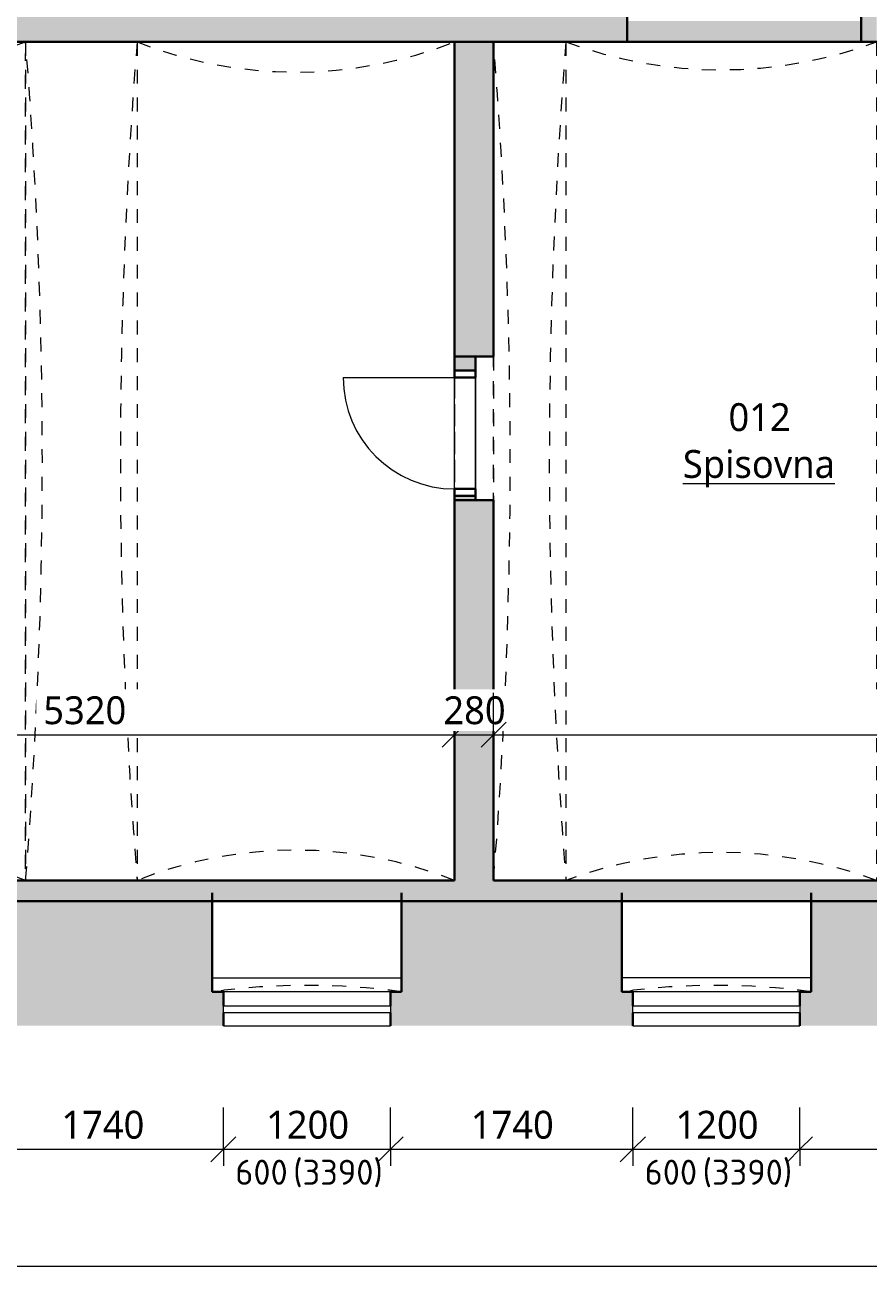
# Model space of a CAD drawing. Header units: metres. Extents: x -2.5 to 41.5, y -3.2 to 29.6.
# Tile 11 of 16: x 24.7 to 30.7, y -1.5 to 7.5. Entities that reach past the tile are written whole.
import ezdxf

# ---------------------------------------------------------------- set-up
doc = ezdxf.new("R2010")
doc.units = ezdxf.units.M
doc.linetypes.add('AV - Carkovana 2mm', pattern=[0.0027, 0.002, -0.0007])
doc.linetypes.add('AV - Cerch_ 1 tecka 2mm', pattern=[0.004, 0.002, -0.001, 0, -0.001])
doc.layers.add('AV-KOTY', color=5, linetype='Continuous', lineweight=13, true_color=0x0000ff)
doc.layers.add('AV-MISTNOSTI', color=5, linetype='Continuous', lineweight=5, true_color=0x0000ff)
for name, color, linetype, lineweight in [('AV-KOTY-100', 7, 'Continuous', 5), ('AV-SRAFY', 7, 'Continuous', 35), ('AV-STAVBA', 7, 'Continuous', 18)]:
    doc.layers.add(name, color=color, linetype=linetype, lineweight=lineweight)
doc.styles.add('ISOCPEUR', font='isocpeur.ttf', dxfattribs={"height": 0.18})
doc.styles.add('Trebuchet MS', font='trebuc.ttf', dxfattribs={"height": 0.2})
doc.styles.add('Trebuchet MS_B', font='trebuc.ttf', dxfattribs={"height": 0.2})
doc.dimstyles.new('2_mm_-_O_-_Blue_-_mm', dxfattribs={"dimscale": 0.3048, "dimtxt": 0.20619, "dimasz": 0.590551, "dimexe": 0.393701, "dimexo": 0.0625, "dimgap": 0.065617, "dimtad": 1, "dimdec": 0, "dimlfac": 1000, "dimzin": 0, "dimdsep": 46, "dimtxsty": 'Trebuchet MS', "dimblk1": 'OBLIQUE', "dimblk2": 'OBLIQUE', "dimsah": 1, "dimcen": 0.09, "dimazin": 0, "dimtfac": 1, "dimtdec": 4, "dimtix": 1, "dimtmove": 0, "dimatfit": 3, "dimfxl": 0.984252, "dimfxlon": 1, "dimtvp": 1, "dimtfill": 1, "dimtolj": 1, "dimtzin": 0, "dimarcsym": 2})
doc.dimstyles.new('2_mm_-_O_-_Blue_-_mm_-_zaokrouhlena_1', dxfattribs={"dimscale": 0.3048, "dimtxt": 0.20619, "dimasz": 0.590551, "dimexe": 0.393701, "dimexo": 0.0625, "dimgap": 0.065617, "dimtad": 1, "dimdec": 0, "dimlfac": 1000, "dimrnd": 10, "dimzin": 0, "dimdsep": 46, "dimtxsty": 'Trebuchet MS', "dimblk1": 'OBLIQUE', "dimblk2": 'OBLIQUE', "dimsah": 1, "dimcen": 0.09, "dimazin": 0, "dimtfac": 1, "dimtdec": 4, "dimtix": 1, "dimtmove": 0, "dimatfit": 3, "dimfxl": 0.984252, "dimfxlon": 1, "dimtvp": 1, "dimtfill": 1, "dimtolj": 1, "dimtzin": 0, "dimarcsym": 2})

# ---------------------------------------------------------------- blocks, each defined once
blk = doc.blocks.new('GM_Otvor s klenutým nadpražím - 6020x2050_5960-879224-1PP')
at = {"layer": 'AV-STAVBA', "linetype": 'AV - Cerch_ 1 tecka 2mm', "lineweight": 13}
for p, q in [((-3.01, 0.4), (3.01, 0.4)), ((2.9265, -0.4), (-2.9265, -0.4))]:
    blk.add_line(p, q, dxfattribs=at)
for centre, start, end in [((0, 38.0904), 265.43398, 274.56602), ((0, -38.0904), 85.43398, 94.56602)]:
    blk.add_arc(centre, 37.8104, start, end, dxfattribs=at)
blk = doc.blocks.new('GM_Otvor s klenutým nadpražím - 6020x2050_5960-879624-1PP')
at = {"layer": 'AV-STAVBA', "linetype": 'AV - Cerch_ 1 tecka 2mm', "lineweight": 13}
for p, q in [((-3.01, 0.4), (3.01, 0.4)), ((2.9265, -0.12), (-2.9265, -0.12))]:
    blk.add_line(p, q, dxfattribs=at)
for centre, start, end in [((0, 38.0904), 265.43398, 274.56602), ((0, -37.8104), 85.43398, 94.56602)]:
    blk.add_arc(centre, 37.8104, start, end, dxfattribs=at)
blk = doc.blocks.new('GM_Otvor_obdélníkový - 1030x2060-926920-1PP')
at = {"layer": 'AV-STAVBA', "linetype": 'AV - Cerch_ 1 tecka 2mm', "lineweight": 13}
for p, q in [((-0.515, 0.14), (0.515, 0.14)), ((-0.515, -0.14), (0.515, -0.14)), ((-0.515, -0.14), (0.515, -0.14))]:
    blk.add_line(p, q, dxfattribs=at)
blk = doc.blocks.new('DO_1-L_Ocel_ - 800x1970_150_bez křídla-927349-1PP')
at = {"layer": 'AV-STAVBA'}
for p, q in [((0.4, 0.875), (0.4, 0.075)), ((-0.4, 0.075), (0.4, 0.075)), ((-0.4, -0.075), (0.4, -0.075))]:
    blk.add_line(p, q, dxfattribs=at)
at = {"layer": 'AV-STAVBA', "linetype": 'AV - Cerch_ 1 tecka 2mm'}
for p, q in [((-0.45, 0.075), (0.45, 0.075)), ((-0.4, 0.075), (0.4, 0.075)), ((-0.45, -0.075), (0.45, -0.075)), ((-0.4, -0.075), (0.4, -0.075))]:
    blk.add_line(p, q, dxfattribs=at)
at = {"layer": 'AV-STAVBA', "lineweight": 35}
for p, q in [((-0.4, 0.075), (-0.45, 0.075)), ((-0.45, 0.075), (-0.45, -0.075)), ((-0.4, -0.075), (-0.4, 0.075)), ((0.45, 0.075), (0.4, 0.075)), ((0.4, 0.075), (0.4, -0.075)), ((0.45, -0.075), (0.45, 0.075)), ((-0.45, -0.075), (-0.4, -0.075)), ((0.4, -0.075), (0.45, -0.075))]:
    blk.add_line(p, q, dxfattribs=at)
at = {"layer": 'AV-STAVBA'}
blk.add_arc((0.4, 0.075), 0.8, 90, 180, dxfattribs=at)
blk = doc.blocks.new('WI_1-1_sklepní_s příčlemi_s klenutým nadpražím_2x šikmý parapet_ nadpraží - 1200x600_02-1040800-1PP')
at = {"layer": 'AV-STAVBA'}
for p, q in [((-0.6, -0.425), (0.6, -0.425)), ((-0.6, -0.475), (-0.6, -0.425)), ((0.6, -0.425), (0.6, -0.475)), ((0.6, -0.475), (-0.6, -0.475))]:
    blk.add_line(p, q, dxfattribs=at)
at = {"layer": 'AV-STAVBA', "linetype": 'AV - Carkovana 2mm'}
blk.add_arc((0, -5.2785), 5, 82.18355, 97.81645, dxfattribs=at)
blk = doc.blocks.new('GM_Void_valená klenba - GM_Void_valená klenba-1524559-1PP')
at = {"layer": 'AV-STAVBA', "linetype": 'AV - Cerch_ 1 tecka 2mm', "lineweight": 13}
for p, q in [((-1.12, 3.085), (-1.12, -2.935)), ((-1.12, 3.085), (1.12, 3.085)), ((1.12, 3.085), (1.12, -2.935)), ((-1.12, -2.935), (1.12, -2.935))]:
    blk.add_line(p, q, dxfattribs=at)
for centre, start, end in [((0, 5.9756), 248.82054, 291.17946), ((0, -5.8256), 68.82054, 111.17946)]:
    blk.add_arc(centre, 3.1, start, end, dxfattribs=at)
blk = doc.blocks.new('GM_Void_valená klenba - GM_Void_valená klenba-1524402-1PP')
at = {"layer": 'AV-STAVBA', "linetype": 'AV - Cerch_ 1 tecka 2mm', "lineweight": 13}
for p, q in [((-1.14, 3.01), (-1.14, -3.01)), ((-1.14, 3.01), (1.14, 3.01)), ((1.14, 3.01), (1.14, -3.01)), ((-1.14, -3.01), (1.14, -3.01))]:
    blk.add_line(p, q, dxfattribs=at)
for centre, start, end in [((0, 5.8928), 248.42358, 291.57642), ((0, -5.8928), 68.42358, 111.57642)]:
    blk.add_arc(centre, 3.1, start, end, dxfattribs=at)
blk = doc.blocks.new('GM_Void_valená klenba - GM_Void_valená klenba-1524403-1PP')
at = {"layer": 'AV-STAVBA', "linetype": 'AV - Cerch_ 1 tecka 2mm', "lineweight": 13}
for p, q in [((-1.115, 3.01), (-1.115, -3.01)), ((-1.115, 3.01), (1.115, 3.01)), ((1.115, 3.01), (1.115, -3.01)), ((-1.115, -3.01), (1.115, -3.01))]:
    blk.add_line(p, q, dxfattribs=at)
for centre, start, end in [((0, 6.0095), 249.60822, 290.39178), ((0, -6.0095), 69.60822, 110.39178)]:
    blk.add_arc(centre, 3.2, start, end, dxfattribs=at)
blk = doc.blocks.new('DIMBLOCK10-1PP')
at = {"layer": 'AV-KOTY-100', "color": 5, "true_color": 0x0000ff}
for p, q in [((22.4348, 2.4438), (22.4348, 2.7438)), ((27.7548, 2.4438), (27.7548, 2.7438)), ((22.4348, 2.4438), (22.5248, 2.5338)), ((27.7548, 2.4438), (27.8448, 2.5338)), ((22.4348, 2.4438), (22.3448, 2.3538)), ((22.4348, 2.4438), (27.7548, 2.4438)), ((22.4348, 2.4438), (22.4348, 2.3238)), ((27.7548, 2.4438), (27.6648, 2.3538)), ((27.7548, 2.4438), (27.7548, 2.3238))]:
    blk.add_line(p, q, dxfattribs=at)
at = {"layer": 'AV-KOTY-100', "color": 0, "insert": (24.8013, 2.7197), "char_height": 0.2, "width": 0.704541, "attachment_point": 1, "line_spacing_factor": 1.048425, "style": 'Trebuchet MS', "bg_fill": 3, "box_fill_scale": 1.25, "bg_fill_color": 256, "bg_fill_true_color": 13158600, "bg_fill_transparency": 0}
blk.add_mtext('5320', dxfattribs=at)
blk = doc.blocks.new('_Oblique')
at = {"color": 0, "linetype": 'ByBlock', "lineweight": -2}
blk.add_line((-0.5, -0.5), (0.5, 0.5), dxfattribs=at)
blk = doc.blocks.new('DIMBLOCK11-1PP')
at = {"layer": 'AV-KOTY-100', "color": 5, "true_color": 0x0000ff}
for p, q in [((27.7548, 2.4438), (27.7548, 2.7438)), ((28.0348, 2.4438), (28.0348, 2.7438)), ((27.7548, 2.4438), (27.8448, 2.5338)), ((28.0348, 2.4438), (28.1248, 2.5338)), ((27.7548, 2.4438), (27.6648, 2.3538)), ((27.7548, 2.4438), (28.0348, 2.4438)), ((27.7548, 2.4438), (27.7548, 2.3238)), ((28.0348, 2.4438), (27.9448, 2.3538)), ((28.0348, 2.4438), (28.0348, 2.3238))]:
    blk.add_line(p, q, dxfattribs=at)
at = {"layer": 'AV-KOTY-100', "color": 0, "insert": (27.6746, 2.7197), "char_height": 0.2, "width": 0.528406, "attachment_point": 1, "line_spacing_factor": 1.048425, "style": 'Trebuchet MS', "bg_fill": 3, "box_fill_scale": 1.25, "bg_fill_color": 256, "bg_fill_true_color": 13158600, "bg_fill_transparency": 0}
blk.add_mtext('280', dxfattribs=at)
blk = doc.blocks.new('DIMBLOCK12-1PP')
at = {"layer": 'AV-KOTY-100', "color": 5, "true_color": 0x0000ff}
for p, q in [((28.0348, 2.4438), (28.0348, 2.7438)), ((34.1348, 2.4438), (34.1348, 2.7438)), ((28.0348, 2.4438), (28.1248, 2.5338)), ((34.1348, 2.4438), (34.2248, 2.5338)), ((28.0348, 2.4438), (27.9448, 2.3538)), ((28.0348, 2.4438), (34.1348, 2.4438)), ((28.0348, 2.4438), (28.0348, 2.3238)), ((34.1348, 2.4438), (34.0448, 2.3538)), ((34.1348, 2.4438), (34.1348, 2.3238))]:
    blk.add_line(p, q, dxfattribs=at)
at = {"layer": 'AV-KOTY-100', "color": 0, "insert": (30.7913, 2.7197), "char_height": 0.2, "width": 0.704541, "attachment_point": 1, "line_spacing_factor": 1.048425, "style": 'Trebuchet MS', "bg_fill": 3, "box_fill_scale": 1.25, "bg_fill_color": 256, "bg_fill_true_color": 13158600, "bg_fill_transparency": 0}
blk.add_mtext('6100', dxfattribs=at)
blk = doc.blocks.new('DIMBLOCK87-1PP')
at = {"layer": 'AV-KOTY-100', "color": 5, "true_color": 0x0000ff}
for p, q in [((24.3548, -0.5321), (24.3548, -0.2321)), ((26.0948, -0.5321), (26.0948, -0.2321)), ((24.3548, -0.5321), (24.4448, -0.4421)), ((26.0948, -0.5321), (26.1848, -0.4421)), ((24.3548, -0.5321), (24.2648, -0.6221)), ((24.3548, -0.5321), (26.0948, -0.5321)), ((24.3548, -0.5321), (24.3548, -0.6521)), ((26.0948, -0.5321), (26.0048, -0.6221)), ((26.0948, -0.5321), (26.0948, -0.6521))]:
    blk.add_line(p, q, dxfattribs=at)
at = {"layer": 'AV-KOTY-100', "color": 0, "insert": (24.9313, -0.2561), "char_height": 0.2, "width": 0.704541, "attachment_point": 1, "line_spacing_factor": 1.048425, "style": 'Trebuchet MS', "bg_fill": 3, "box_fill_scale": 1.25, "bg_fill_color": 256, "bg_fill_true_color": 13158600, "bg_fill_transparency": 0}
blk.add_mtext('1740', dxfattribs=at)
blk = doc.blocks.new('DIMBLOCK88-1PP')
at = {"layer": 'AV-KOTY-100', "color": 5, "true_color": 0x0000ff}
for p, q in [((26.0948, -0.5321), (26.0948, -0.2321)), ((27.2948, -0.5321), (27.2948, -0.2321)), ((26.0948, -0.5321), (26.1848, -0.4421)), ((27.2948, -0.5321), (27.3848, -0.4421)), ((26.0948, -0.5321), (26.0048, -0.6221)), ((26.0948, -0.5321), (27.2948, -0.5321)), ((26.0948, -0.5321), (26.0948, -0.6521)), ((27.2948, -0.5321), (27.2048, -0.6221)), ((27.2948, -0.5321), (27.2948, -0.6521))]:
    blk.add_line(p, q, dxfattribs=at)
at = {"layer": 'AV-KOTY-100', "color": 0, "insert": (26.4013, -0.2561), "char_height": 0.2, "width": 0.704541, "attachment_point": 1, "line_spacing_factor": 1.048425, "style": 'Trebuchet MS', "bg_fill": 3, "box_fill_scale": 1.25, "bg_fill_color": 256, "bg_fill_true_color": 13158600, "bg_fill_transparency": 0}
blk.add_mtext('1200', dxfattribs=at)
blk = doc.blocks.new('DIMBLOCK89-1PP')
at = {"layer": 'AV-KOTY-100', "color": 5, "true_color": 0x0000ff}
for p, q in [((27.2948, -0.5321), (27.2948, -0.2321)), ((29.0348, -0.5321), (29.0348, -0.2321)), ((27.2948, -0.5321), (27.3848, -0.4421)), ((29.0348, -0.5321), (29.1248, -0.4421)), ((27.2948, -0.5321), (27.2048, -0.6221)), ((27.2948, -0.5321), (29.0348, -0.5321)), ((27.2948, -0.5321), (27.2948, -0.6521)), ((29.0348, -0.5321), (28.9448, -0.6221)), ((29.0348, -0.5321), (29.0348, -0.6521))]:
    blk.add_line(p, q, dxfattribs=at)
at = {"layer": 'AV-KOTY-100', "color": 0, "insert": (27.8713, -0.2561), "char_height": 0.2, "width": 0.704541, "attachment_point": 1, "line_spacing_factor": 1.048425, "style": 'Trebuchet MS', "bg_fill": 3, "box_fill_scale": 1.25, "bg_fill_color": 256, "bg_fill_true_color": 13158600, "bg_fill_transparency": 0}
blk.add_mtext('1740', dxfattribs=at)
blk = doc.blocks.new('DIMBLOCK90-1PP')
at = {"layer": 'AV-KOTY-100', "color": 5, "true_color": 0x0000ff}
for p, q in [((29.0348, -0.5321), (29.0348, -0.2321)), ((30.2348, -0.5321), (30.2348, -0.2321)), ((29.0348, -0.5321), (29.1248, -0.4421)), ((30.2348, -0.5321), (30.3248, -0.4421)), ((29.0348, -0.5321), (28.9448, -0.6221)), ((29.0348, -0.5321), (30.2348, -0.5321)), ((29.0348, -0.5321), (29.0348, -0.6521)), ((30.2348, -0.5321), (30.1448, -0.6221)), ((30.2348, -0.5321), (30.2348, -0.6521))]:
    blk.add_line(p, q, dxfattribs=at)
at = {"layer": 'AV-KOTY-100', "color": 0, "insert": (29.3413, -0.2561), "char_height": 0.2, "width": 0.704541, "attachment_point": 1, "line_spacing_factor": 1.048425, "style": 'Trebuchet MS', "bg_fill": 3, "box_fill_scale": 1.25, "bg_fill_color": 256, "bg_fill_true_color": 13158600, "bg_fill_transparency": 0}
blk.add_mtext('1200', dxfattribs=at)
blk = doc.blocks.new('DIMBLOCK91-1PP')
at = {"layer": 'AV-KOTY-100', "color": 5, "true_color": 0x0000ff}
for p, q in [((30.2348, -0.5321), (30.2348, -0.2321)), ((31.9748, -0.5321), (31.9748, -0.2321)), ((30.2348, -0.5321), (30.3248, -0.4421)), ((31.9748, -0.5321), (32.0648, -0.4421)), ((30.2348, -0.5321), (30.1448, -0.6221)), ((30.2348, -0.5321), (31.9748, -0.5321)), ((30.2348, -0.5321), (30.2348, -0.6521)), ((31.9748, -0.5321), (31.8848, -0.6221)), ((31.9748, -0.5321), (31.9748, -0.6521))]:
    blk.add_line(p, q, dxfattribs=at)
at = {"layer": 'AV-KOTY-100', "color": 0, "insert": (30.8113, -0.2561), "char_height": 0.2, "width": 0.704541, "attachment_point": 1, "line_spacing_factor": 1.048425, "style": 'Trebuchet MS', "bg_fill": 3, "box_fill_scale": 1.25, "bg_fill_color": 256, "bg_fill_true_color": 13158600, "bg_fill_transparency": 0}
blk.add_mtext('1740', dxfattribs=at)
blk = doc.blocks.new('DIMBLOCK99-1PP')
at = {"layer": 'AV-KOTY-100', "color": 5, "true_color": 0x0000ff}
for p, q in [((-0.2352, -1.3711), (-0.2352, -1.0711)), ((39.7648, -1.3711), (39.7648, -1.0711)), ((-0.2352, -1.3711), (-0.1452, -1.2811)), ((39.7648, -1.3711), (39.8548, -1.2811)), ((-0.2352, -1.3711), (-0.3252, -1.4611)), ((-0.2352, -1.3711), (39.7648, -1.3711)), ((-0.2352, -1.3711), (-0.2352, -1.4911)), ((39.7648, -1.3711), (39.6748, -1.4611)), ((39.7648, -1.3711), (39.7648, -1.4911))]:
    blk.add_line(p, q, dxfattribs=at)
at = {"layer": 'AV-KOTY-100', "color": 0, "insert": (19.3979, -1.0952), "char_height": 0.2, "width": 0.880677, "attachment_point": 1, "line_spacing_factor": 1.048425, "style": 'Trebuchet MS', "bg_fill": 3, "box_fill_scale": 1.25, "bg_fill_color": 256, "bg_fill_true_color": 13158600, "bg_fill_transparency": 0}
blk.add_mtext('40000', dxfattribs=at)

msp = doc.modelspace()

# ---------------------------------------------------------------- hatches: boundary and pattern name
at = {"layer": 'AV-SRAFY', "lineweight": 18}
h = msp.add_hatch(color=256, dxfattribs=at)
h.paths.add_polyline_path([(36.8448, 7.4182), (36.8448, 8.7082), (34.3848, 8.7082), (34.3848, 7.4182), (34.4338, 7.4182)])
h.paths.add_polyline_path([(25.4748, 7.4182), (27.7548, 7.4182), (27.7548, 8.7082), (25.4748, 8.7082), (25.4748, 8.0842)])
h.paths.add_polyline_path([(17.9148, 7.4182), (24.6748, 7.4182), (24.6748, 8.7082), (17.9148, 8.7082), (17.9148, 8.0842)])
h.paths.add_polyline_path([(28.5548, 7.4182), (28.9948, 7.4182), (28.9948, 8.7082), (28.5548, 8.7082)])
h.paths.add_polyline_path([(30.7848, 7.4182), (30.7848, 8.7082), (30.6748, 8.7082), (30.6748, 7.4182)])
h.paths.add_polyline_path([(31.5848, 7.4182), (31.9548, 7.4182), (31.9548, 8.7082), (31.5848, 8.7082), (31.5848, 8.0842)])
h.paths.add_polyline_path([(33.4148, 7.4182), (33.5848, 7.4182), (33.5848, 8.7082), (33.4148, 8.7082), (33.4148, 7.4867)])
at = {"layer": 'AV-SRAFY', "lineweight": 5}
for points in [[(24.8606, 7.4182), (25.4748, 7.4182), (25.4748, 8.7082), (24.6748, 8.7082), (24.6748, 7.4182)], [(27.7548, 7.4182), (28.5548, 7.4182), (28.5548, 8.7082), (27.7548, 8.7082), (27.7548, 8.0842)], [(39.2948, 1.2482), (39.2948, 1.3098), (22.2548, 1.3098), (22.2548, 1.2482), (34.4338, 1.2482)]]:
    msp.add_hatch(color=256, dxfattribs=at).paths.add_polyline_path(points)
at = {"layer": 'AV-SRAFY', "lineweight": 18}
msp.add_hatch(color=256, dxfattribs=at).paths.add_polyline_path([(30.6748, 7.4182), (30.6748, 7.5682), (28.9948, 7.5682), (28.9948, 7.4182)])
at = {"layer": 'AV-SRAFY', "lineweight": 5}
h = msp.add_hatch(color=256, dxfattribs=at)
h.paths.add_polyline_path([(27.7548, 1.3982), (28.0348, 1.3982), (28.0348, 4.1282), (27.7548, 4.1282)])
h.paths.add_polyline_path([(28.0348, 5.1582), (28.0348, 7.4182), (27.7548, 7.4182), (27.7548, 5.1582)])
at = {"layer": 'AV-SRAFY', "lineweight": 18}
h = msp.add_hatch(color=256, dxfattribs=at)
h.paths.add_polyline_path([(27.9048, 4.1282), (27.9048, 4.1582), (27.7548, 4.1582), (27.7548, 4.1282)])
h.paths.add_polyline_path([(27.9048, 5.0582), (27.9048, 5.1582), (27.7548, 5.1582), (27.7548, 5.0582)])
at = {"layer": 'AV-SRAFY', "lineweight": 5}
h = msp.add_hatch(color=256, dxfattribs=at)
h.paths.add_polyline_path([(16.9084, 0.4482), (22.1908, 0.4482), (22.1908, 1.3098), (39.7648, 1.3098), (39.7648, 1.3982), (20.1648, 1.3982), (20.1648, 1.1532), (19.2148, 1.1532), (19.2148, 1.3982), (16.2848, 1.3982), (16.2848, 1.1651), (16.9084, 1.1651), (16.9084, 0.914)])
h.paths.add_polyline_path([(13.3398, 1.1651), (14.9848, 1.1651), (14.9848, 1.3982), (13.3398, 1.3982)])
h.paths.add_polyline_path([(10.8648, 1.1651), (12.0398, 1.1651), (12.0398, 1.3982), (10.8648, 1.3982)])
h = msp.add_hatch(color=256, dxfattribs=at)
h.paths.add_polyline_path([(39.7648, 0.4482), (39.7648, 1.3098), (33.2548, 1.3098), (33.2548, 0.5982), (33.1748, 0.5982), (33.1748, 0.4482), (34.4338, 0.4482)])
h.paths.add_polyline_path([(31.9748, 0.4482), (31.9748, 0.5982), (31.8948, 0.5982), (31.8948, 1.3098), (30.3148, 1.3098), (30.3148, 0.5982), (30.2348, 0.5982), (30.2348, 0.4482)])
h.paths.add_polyline_path([(29.0348, 0.4482), (29.0348, 0.5982), (28.9548, 0.5982), (28.9548, 1.3098), (27.3748, 1.3098), (27.3748, 0.5982), (27.2948, 0.5982), (27.2948, 0.4482), (28.0516, 0.4482)])
h.paths.add_polyline_path([(26.0948, 0.4482), (26.0948, 0.5982), (26.0148, 0.5982), (26.0148, 1.3098), (24.4348, 1.3098), (24.4348, 0.5982), (24.3548, 0.5982), (24.3548, 0.4482)])
h.paths.add_polyline_path([(23.1548, 0.4482), (23.1548, 0.5982), (23.0748, 0.5982), (23.0748, 1.3098), (22.1908, 1.3098), (22.1908, 0.4482)])
h = msp.add_hatch(color=256, dxfattribs=at)
h.paths.add_polyline_path([(33.1748, 0.355), (33.9791, 0.355), (33.9791, 0.4482), (33.1748, 0.4482)])
h.paths.add_polyline_path([(24.3548, 0.355), (26.0948, 0.355), (26.0948, 0.4482), (24.3548, 0.4482)])
h.paths.add_polyline_path([(27.2948, 0.355), (29.0348, 0.355), (29.0348, 0.4482), (27.2948, 0.4482)])
h.paths.add_polyline_path([(22.1908, 0.355), (23.1548, 0.355), (23.1548, 0.4482), (22.1908, 0.4482)])
h.paths.add_polyline_path([(31.9748, 0.355), (31.9748, 0.4482), (30.2348, 0.4482), (30.2348, 0.355)])

# ---------------------------------------------------------------- linework, layer by layer
at = {"layer": 'AV-STAVBA', "lineweight": 35}
for p, q in [((28.9948, 8.7082), (28.9948, 7.4182)), ((30.6748, 8.7082), (30.6748, 7.4182)), ((22.4348, 7.4182), (32.2148, 7.4182)), ((27.7548, 7.4182), (27.7548, 5.0582)), ((28.0348, 5.1582), (28.0348, 7.4182)), ((28.0348, 5.1582), (27.7548, 5.1582)), ((27.9048, 5.0582), (27.9048, 5.1582)), ((27.7548, 5.0582), (27.9048, 5.0582)), ((27.7548, 1.3982), (27.7548, 4.1582)), ((27.9048, 4.1582), (27.7548, 4.1582)), ((27.9048, 4.1282), (27.9048, 4.1582)), ((27.7548, 4.1282), (28.0348, 4.1282)), ((28.0348, 1.3982), (28.0348, 4.1282)), ((22.4348, 1.3982), (27.7548, 1.3982)), ((28.0348, 1.3982), (34.1348, 1.3982)), ((26.0148, 0.5982), (26.0148, 1.3098)), ((27.3748, 0.5982), (27.3748, 1.3098)), ((28.9548, 0.5982), (28.9548, 1.3098)), ((30.3148, 0.5982), (30.3148, 1.3098)), ((39.2948, 1.2482), (22.2548, 1.2482)), ((26.0948, 0.5982), (26.0148, 0.5982)), ((26.0948, 0.4982), (26.0948, 0.5982)), ((27.2948, 0.4982), (27.2948, 0.5982)), ((27.2948, 0.5982), (27.3748, 0.5982)), ((29.0348, 0.5982), (28.9548, 0.5982)), ((29.0348, 0.4982), (29.0348, 0.5982)), ((30.2348, 0.4982), (30.2348, 0.5982)), ((30.2348, 0.5982), (30.3148, 0.5982)), ((26.0948, 0.4482), (26.0948, 0.355)), ((27.2948, 0.4482), (27.2948, 0.355)), ((29.0348, 0.4482), (29.0348, 0.355)), ((30.2348, 0.4482), (30.2348, 0.355))]:
    msp.add_line(p, q, dxfattribs=at)
at = {"layer": 'AV-STAVBA'}
for p, q in [((27.7548, 4.2082), (27.7548, 5.0082)), ((27.9048, 5.0082), (27.9048, 4.2082)), ((26.0148, 0.6982), (27.3748, 0.6982)), ((30.3148, 0.6982), (28.9548, 0.6982)), ((27.2948, 0.5982), (26.0948, 0.5982)), ((30.2348, 0.5982), (29.0348, 0.5982)), ((26.0948, 0.355), (27.2948, 0.355)), ((29.0348, 0.355), (30.2348, 0.355))]:
    msp.add_line(p, q, dxfattribs=at)

# ---------------------------------------------------------------- block references
at = {"layer": 'AV-STAVBA', "linetype": 'AV - Cerch_ 1 tecka 2mm', "lineweight": 13}
for name, p in [('GM_Void_valená klenba - GM_Void_valená klenba-1524559-1PP', (23.5548, 4.3332)), ('GM_Void_valená klenba - GM_Void_valená klenba-1524402-1PP', (26.6148, 4.4082)), ('GM_Void_valená klenba - GM_Void_valená klenba-1524403-1PP', (29.6698, 4.4082))]:
    msp.add_blockref(name, p, dxfattribs=at)
at = {"layer": 'AV-STAVBA', "linetype": 'AV - Cerch_ 1 tecka 2mm', "lineweight": 13, "rotation": 269.9999999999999}
for name, p in [('GM_Otvor s klenutým nadpražím - 6020x2050_5960-879224-1PP', (25.0748, 4.4082)), ('GM_Otvor s klenutým nadpražím - 6020x2050_5960-879624-1PP', (28.1548, 4.4082))]:
    msp.add_blockref(name, p, dxfattribs=at)
at = {"layer": 'AV-STAVBA'}
for name, p, rotation in [('GM_Otvor_obdélníkový - 1030x2060-926920-1PP', (27.8948, 4.6432), 269.9999999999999), ('DO_1-L_Ocel_ - 800x1970_150_bez křídla-927349-1PP', (27.8298, 4.6082), 90)]:
    msp.add_blockref(name, p, dxfattribs=dict(at, rotation=rotation))
at = {"layer": 'AV-STAVBA', "linetype": 'AV - Carkovana 2mm'}
for p in [(26.6948, 0.9232), (29.6348, 0.9232)]:
    msp.add_blockref('WI_1-1_sklepní_s příčlemi_s klenutým nadpražím_2x šikmý parapet_ nadpraží - 1200x600_02-1040800-1PP', p, dxfattribs=at)

# ---------------------------------------------------------------- texts
at = {"layer": 'AV-KOTY', "lineweight": 5, "char_height": 0.18, "attachment_point": 1, "style": 'ISOCPEUR'}
for s, insert, width in [('600', (26.1796, -0.6071), 0.456962), ('(3390)', (26.5958, -0.6071), 0.785654), ('600', (29.1196, -0.6071), 0.456962), ('(3390)', (29.5358, -0.6071), 0.785654)]:
    msp.add_mtext(s, dxfattribs=dict(at, insert=insert, width=width))
at = {"layer": 'AV-MISTNOSTI', "char_height": 0.2, "attachment_point": 1, "style": 'Trebuchet MS_B'}
for s, insert, width in [('012', (29.7218, 4.8241), 0.601266), ('\\LSpisovna', (29.3943, 4.4878), 1.394936)]:
    msp.add_mtext(s, dxfattribs=dict(at, insert=insert, width=width))

# ---------------------------------------------------------------- dimensions: what is measured, and where the dimension line sits
at = {"layer": 'AV-KOTY', "lineweight": 5}
dim = msp.add_linear_dim(base=(39.7648, -1.3711), p1=(-0.2352, -1.0711), p2=(39.7648, -1.0711), dimstyle='2_mm_-_O_-_Blue_-_mm_-_zaokrouhlena_1', override={"dimpost": '<>', "dimfxl": 40}, dxfattribs=at)
dim.commit()
dim.dimension.update_dxf_attribs({"geometry": 'DIMBLOCK99-1PP', "text_midpoint": (19.7648, -1.2494)})

# ---------------------------------------------------------------- next in the draw order: dimensions: what is measured, and where the dimension line sits
for base, p1, p2, dimstyle, override, picture, middle in [((27.7548, 2.4438), (22.4348, 2.7438), (27.7548, 2.7438), '2_mm_-_O_-_Blue_-_mm', {"dimpost": '<>', "dimfxl": 5.32}, 'DIMBLOCK10-1PP', (25.0948, 2.5655)), ((26.0948, -0.5321), (24.3548, -0.2321), (26.0948, -0.2321), '2_mm_-_O_-_Blue_-_mm_-_zaokrouhlena_1', {"dimpost": '<>', "dimfxl": 1.74}, 'DIMBLOCK87-1PP', (25.2248, -0.4103))]:
    dim = msp.add_linear_dim(base=base, p1=p1, p2=p2, dimstyle=dimstyle, override=override, dxfattribs=at)
    dim.commit()
    dim.dimension.update_dxf_attribs({"geometry": picture, "text_midpoint": middle})

# ---------------------------------------------------------------- next in the draw order: dimensions: what is measured, and where the dimension line sits
for base, p1, p2, dimstyle, override, picture, middle in [((28.0348, 2.4438), (27.7548, 2.7438), (28.0348, 2.7438), '2_mm_-_O_-_Blue_-_mm', {"dimpost": '<>', "dimfxl": 0.28}, 'DIMBLOCK11-1PP', (27.8948, 2.5655)), ((27.2948, -0.5321), (26.0948, -0.2321), (27.2948, -0.2321), '2_mm_-_O_-_Blue_-_mm_-_zaokrouhlena_1', {"dimpost": '<>', "dimfxl": 1.2}, 'DIMBLOCK88-1PP', (26.6948, -0.4103))]:
    dim = msp.add_linear_dim(base=base, p1=p1, p2=p2, dimstyle=dimstyle, override=override, dxfattribs=at)
    dim.commit()
    dim.dimension.update_dxf_attribs({"geometry": picture, "text_midpoint": middle})

# ---------------------------------------------------------------- next in the draw order: dimensions: what is measured, and where the dimension line sits
for base, p1, p2, dimstyle, override, picture, middle in [((34.1348, 2.4438), (28.0348, 2.7438), (34.1348, 2.7438), '2_mm_-_O_-_Blue_-_mm', {"dimpost": '<>', "dimfxl": 6.1}, 'DIMBLOCK12-1PP', (31.0848, 2.5659)), ((29.0348, -0.5321), (27.2948, -0.2321), (29.0348, -0.2321), '2_mm_-_O_-_Blue_-_mm_-_zaokrouhlena_1', {"dimpost": '<>', "dimfxl": 1.74}, 'DIMBLOCK89-1PP', (28.1648, -0.4103))]:
    dim = msp.add_linear_dim(base=base, p1=p1, p2=p2, dimstyle=dimstyle, override=override, dxfattribs=at)
    dim.commit()
    dim.dimension.update_dxf_attribs({"geometry": picture, "text_midpoint": middle})

# ---------------------------------------------------------------- next in the draw order: dimensions: what is measured, and where the dimension line sits
dim = msp.add_linear_dim(base=(30.2348, -0.5321), p1=(29.0348, -0.2321), p2=(30.2348, -0.2321), dimstyle='2_mm_-_O_-_Blue_-_mm_-_zaokrouhlena_1', override={"dimpost": '<>', "dimfxl": 1.2}, dxfattribs=at)
dim.commit()
dim.dimension.update_dxf_attribs({"geometry": 'DIMBLOCK90-1PP', "text_midpoint": (29.6348, -0.4103)})

# ---------------------------------------------------------------- next in the draw order: dimensions: what is measured, and where the dimension line sits
dim = msp.add_linear_dim(base=(31.9748, -0.5321), p1=(30.2348, -0.2321), p2=(31.9748, -0.2321), dimstyle='2_mm_-_O_-_Blue_-_mm_-_zaokrouhlena_1', override={"dimpost": '<>', "dimfxl": 1.74}, dxfattribs=at)
dim.commit()
dim.dimension.update_dxf_attribs({"geometry": 'DIMBLOCK91-1PP', "text_midpoint": (31.1048, -0.4103)})

doc.saveas('drawing.dxf')
